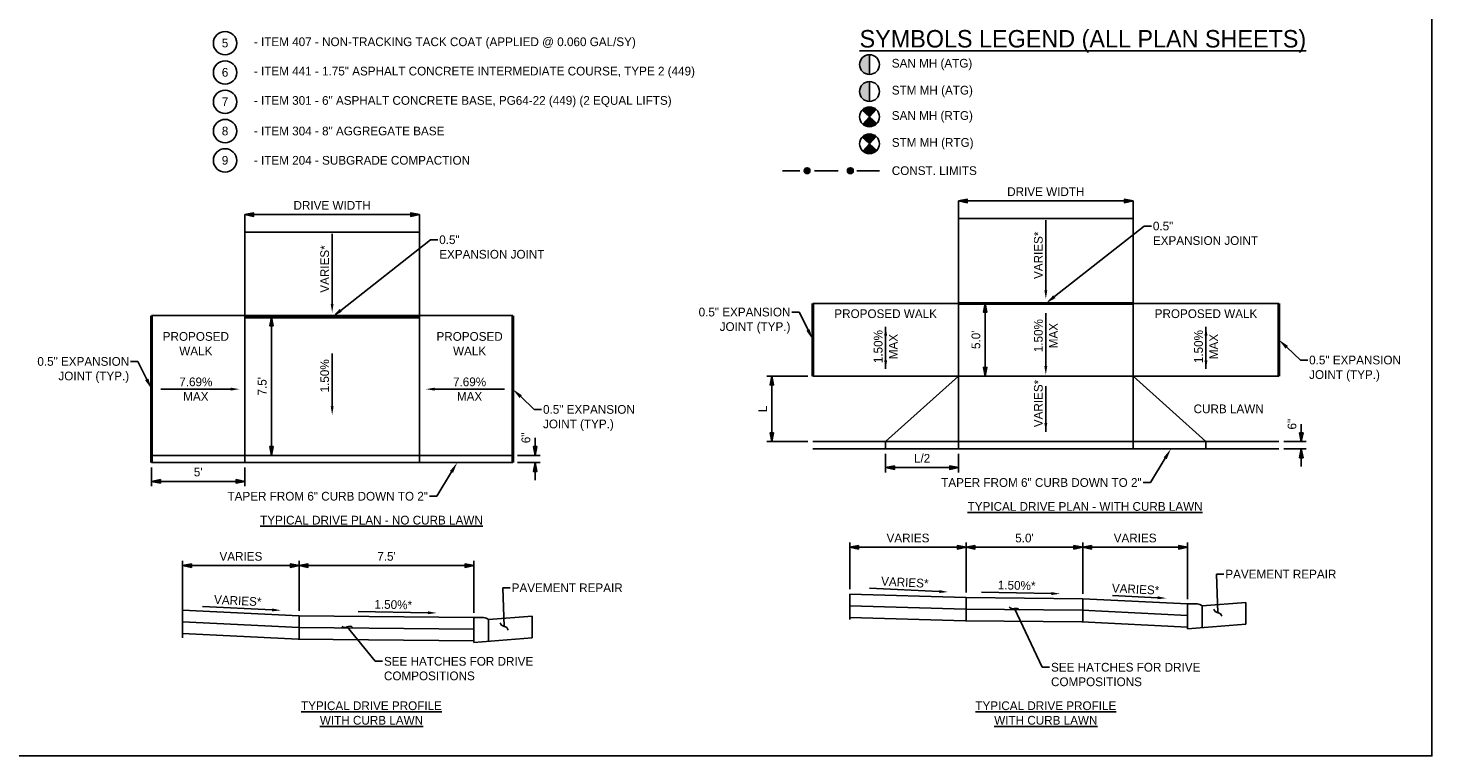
# Model space of a CAD drawing. Header units: feet. Extents: x 19045 to 19260, y 13883 to 14091.
# Tile 2 of 9: x 19076 to 19136, y 13883 to 13914. Entities that reach past the tile are written whole.
import ezdxf
from ezdxf import colors
from ezdxf.entities.mleader import LeaderData, LeaderLine
from ezdxf.math import Vec2, Vec3

# ---------------------------------------------------------------- set-up
doc = ezdxf.new("R2010")
doc.units = ezdxf.units.FT
doc.header["$MEASUREMENT"] = 0
for name, pattern in [('cl5', [25, 1.25, -1.25, 20, -1.25, 1.25]), ('constlimit', [0]), ('san', [0])]:
    doc.linetypes.add(name, pattern=pattern)
for name, color, linetype in [('CM_P_Sidewalk', 254, 'Continuous'), ('DR_P_Storm_Sewer', 151, 'Continuous'), ('PV_P_EOP', 7, 'Continuous'), ('PV_P_Text', 10, 'Continuous'), ('PV_X_Text', 7, 'Continuous'), ('RW_P_Const_Limits', 120, 'constlimit'), ('RW_X_CL_5', 6, 'cl5'), ('UT_P_Sanitary', 95, 'san')]:
    doc.layers.add(name, color=color, linetype=linetype)
doc.styles.add('Slanted-Normal', font='font31.shx', dxfattribs={"height": 0.125})
doc.styles.get("Standard").update_dxf_attribs({"font": 'font31.shx'})
doc.dimstyles.new('Dec-1  Slanted', dxfattribs={"dimtxt": 0.125, "dimasz": 0.125, "dimexe": 0.07, "dimexo": 0.07, "dimgap": 0.07, "dimtad": 1, "dimdec": 1, "dimzin": 3, "dimdsep": 46, "dimtxsty": 'Slanted-Normal', "dimblk": 'Dim1', "dimcen": 0, "dimclrd": 95, "dimclre": 95, "dimclrt": 7, "dimadec": 1, "dimazin": 3, "dimtfac": 1, "dimtdec": 1, "dimtix": 1, "dimtofl": 0, "dimtmove": 1, "dimatfit": 3, "dimldrblk": 'Dim1', "dimfxl": 1, "dimtolj": 1, "dimtzin": 0, "dimlwd": -1, "dimlwe": -1, "dimarcsym": 0})

# ---------------------------------------------------------------- blocks, each defined once
blk = doc.blocks.new('_Integral')
at = {"color": 0, "linetype": 'ByBlock', "lineweight": -2}
for centre, start, end in [((0.44, -0.09), 102, 168), ((-0.44, 0.09), 282, 348)]:
    blk.add_arc(centre, 0.454, start, end, dxfattribs=at)
blk = doc.blocks.new('Dim1')
h = blk.add_hatch(color=4)
h.dxf.hatch_style = 1
h.paths.add_polyline_path([(0, 0), (-1, -0.2), (-1, 0.2)])
at = {"color": 4}
blk.add_lwpolyline([(0, 0), (-1, -0.2), (-1, 0.2), (0, 0)], dxfattribs=at)
blk = doc.blocks.new('*D911')
at = {"layer": 'Defpoints', "color": 0, "transparency": 16777216}
for p in [(19116.266, 13891.869), (19111.266, 13889.863), (19116.266, 13889.713)]:
    blk.add_point(p, dxfattribs=at)
at = {"layer": 'PV_X_Text', "color": 95, "linetype": 'Continuous', "transparency": 16777216}
for p, q in [((19111.266, 13890.073), (19111.266, 13892.079)), ((19116.266, 13889.923), (19116.266, 13892.079)), ((19111.641, 13891.869), (19115.891, 13891.869))]:
    blk.add_line(p, q, dxfattribs=at)
at = {"layer": 'PV_X_Text', "color": 95, "transparency": 16777216, "xscale": 0.375, "yscale": 0.375, "zscale": 0.375, "rotation": 180}
blk.add_blockref('Dim1', (19111.266, 13891.869), dxfattribs=at)
at = {"layer": 'PV_X_Text', "color": 95, "transparency": 16777216, "xscale": 0.375, "yscale": 0.375, "zscale": 0.375}
blk.add_blockref('Dim1', (19116.266, 13891.869), dxfattribs=at)
at = {"layer": 'PV_X_Text', "color": 7, "transparency": 16777216, "insert": (19113.766, 13892.266), "char_height": 0.375, "attachment_point": 5, "style": 'Slanted-Normal'}
blk.add_mtext('\\A1;VARIES', dxfattribs=at)
blk = doc.blocks.new('*D912')
at = {"layer": 'Defpoints', "color": 0, "transparency": 16777216}
for p in [(19121.266, 13891.869), (19116.266, 13889.713), (19121.266, 13889.663)]:
    blk.add_point(p, dxfattribs=at)
at = {"layer": 'PV_X_Text', "color": 95, "linetype": 'Continuous', "transparency": 16777216}
for p, q in [((19116.266, 13889.923), (19116.266, 13892.079)), ((19121.266, 13889.873), (19121.266, 13892.079)), ((19116.641, 13891.869), (19120.891, 13891.869))]:
    blk.add_line(p, q, dxfattribs=at)
at = {"layer": 'PV_X_Text', "color": 95, "transparency": 16777216, "xscale": 0.375, "yscale": 0.375, "zscale": 0.375, "rotation": 180}
blk.add_blockref('Dim1', (19116.266, 13891.869), dxfattribs=at)
at = {"layer": 'PV_X_Text', "color": 95, "transparency": 16777216, "xscale": 0.375, "yscale": 0.375, "zscale": 0.375}
blk.add_blockref('Dim1', (19121.266, 13891.869), dxfattribs=at)
at = {"layer": 'PV_X_Text', "color": 7, "transparency": 16777216, "insert": (19118.766, 13892.266), "char_height": 0.375, "attachment_point": 5, "style": 'Slanted-Normal'}
blk.add_mtext("\\A1;5.0'", dxfattribs=at)
blk = doc.blocks.new('*D913')
at = {"layer": 'Defpoints', "color": 0, "transparency": 16777216}
for p in [(19125.766, 13891.869), (19121.266, 13889.663), (19125.766, 13889.438)]:
    blk.add_point(p, dxfattribs=at)
at = {"layer": 'PV_X_Text', "color": 95, "linetype": 'Continuous', "transparency": 16777216}
for p, q in [((19121.266, 13889.873), (19121.266, 13892.079)), ((19125.766, 13889.648), (19125.766, 13892.079)), ((19121.641, 13891.869), (19125.391, 13891.869))]:
    blk.add_line(p, q, dxfattribs=at)
at = {"layer": 'PV_X_Text', "color": 95, "transparency": 16777216, "xscale": 0.375, "yscale": 0.375, "zscale": 0.375, "rotation": 180}
blk.add_blockref('Dim1', (19121.266, 13891.869), dxfattribs=at)
at = {"layer": 'PV_X_Text', "color": 95, "transparency": 16777216, "xscale": 0.375, "yscale": 0.375, "zscale": 0.375}
blk.add_blockref('Dim1', (19125.766, 13891.869), dxfattribs=at)
at = {"layer": 'PV_X_Text', "color": 7, "transparency": 16777216, "insert": (19123.516, 13892.266), "char_height": 0.375, "attachment_point": 5, "style": 'Slanted-Normal'}
blk.add_mtext('\\A1;VARIES', dxfattribs=at)
blk = doc.blocks.new('*D914')
at = {"layer": 'Defpoints', "color": 0, "transparency": 16777216}
for p in [(19115.932, 13906.743), (19123.432, 13906.743), (19123.432, 13906.743)]:
    blk.add_point(p, dxfattribs=at)
at = {"layer": 'PV_X_Text', "color": 95, "linetype": 'Continuous', "transparency": 16777216}
blk.add_line((19116.307, 13906.743), (19123.057, 13906.743), dxfattribs=at)
at = {"layer": 'PV_X_Text', "color": 95, "transparency": 16777216, "xscale": 0.375, "yscale": 0.375, "zscale": 0.375, "rotation": 180}
blk.add_blockref('Dim1', (19115.932, 13906.743), dxfattribs=at)
at = {"layer": 'PV_X_Text', "color": 95, "transparency": 16777216, "xscale": 0.375, "yscale": 0.375, "zscale": 0.375}
blk.add_blockref('Dim1', (19123.432, 13906.743), dxfattribs=at)
at = {"layer": 'PV_X_Text', "color": 7, "transparency": 16777216, "insert": (19119.682, 13907.141), "char_height": 0.375, "attachment_point": 5, "style": 'Slanted-Normal'}
blk.add_mtext('\\A1;DRIVE WIDTH', dxfattribs=at)
blk = doc.blocks.new('*D915')
at = {"layer": 'Defpoints', "color": 0, "transparency": 16777216}
for p in [(19115.932, 13902.343), (19115.932, 13899.218), (19117.081, 13899.218)]:
    blk.add_point(p, dxfattribs=at)
at = {"layer": 'PV_X_Text', "color": 95, "linetype": 'Continuous', "transparency": 16777216}
for p, q in [((19116.142, 13902.343), (19117.291, 13902.343)), ((19117.081, 13901.968), (19117.081, 13899.593)), ((19116.142, 13899.218), (19117.291, 13899.218))]:
    blk.add_line(p, q, dxfattribs=at)
at = {"layer": 'PV_X_Text', "color": 95, "transparency": 16777216, "xscale": 0.375, "yscale": 0.375, "zscale": 0.375}
for p, rotation in [((19117.081, 13902.343), 90), ((19117.081, 13899.218), 270)]:
    blk.add_blockref('Dim1', p, dxfattribs=dict(at, rotation=rotation))
at = {"layer": 'PV_X_Text', "color": 7, "transparency": 16777216, "insert": (19116.683, 13900.781), "char_height": 0.375, "attachment_point": 5, "rotation": 90, "style": 'Slanted-Normal'}
blk.add_mtext("\\A1;5.0'", dxfattribs=at)
blk = doc.blocks.new('*D916')
at = {"layer": 'Defpoints', "color": 0, "transparency": 16777216}
for p in [(19109.682, 13899.218), (19107.921, 13896.406), (19109.682, 13896.406)]:
    blk.add_point(p, dxfattribs=at)
at = {"layer": 'PV_X_Text', "color": 95, "linetype": 'Continuous', "transparency": 16777216}
for p, q in [((19109.472, 13899.218), (19107.711, 13899.218)), ((19107.921, 13898.843), (19107.921, 13896.781)), ((19109.472, 13896.406), (19107.711, 13896.406))]:
    blk.add_line(p, q, dxfattribs=at)
at = {"layer": 'PV_X_Text', "color": 95, "transparency": 16777216, "xscale": 0.375, "yscale": 0.375, "zscale": 0.375}
for p, rotation in [((19107.921, 13899.218), 90), ((19107.921, 13896.406), 270)]:
    blk.add_blockref('Dim1', p, dxfattribs=dict(at, rotation=rotation))
at = {"layer": 'PV_X_Text', "color": 7, "transparency": 16777216, "insert": (19107.524, 13897.812), "char_height": 0.375, "attachment_point": 5, "rotation": 90, "style": 'Slanted-Normal'}
blk.add_mtext('\\A1;L', dxfattribs=at)
blk = doc.blocks.new('*D917')
at = {"layer": 'Defpoints', "color": 0, "transparency": 16777216}
for p in [(19129.682, 13896.406), (19129.682, 13896.093), (19130.648, 13896.093)]:
    blk.add_point(p, dxfattribs=at)
at = {"layer": 'PV_X_Text', "color": 95, "linetype": 'Continuous', "transparency": 16777216}
for p, q in [((19130.648, 13896.781), (19130.648, 13897.156)), ((19129.892, 13896.406), (19130.858, 13896.406)), ((19129.892, 13896.093), (19130.858, 13896.093)), ((19130.648, 13895.718), (19130.648, 13895.343))]:
    blk.add_line(p, q, dxfattribs=at)
at = {"layer": 'PV_X_Text', "color": 95, "transparency": 16777216, "xscale": 0.375, "yscale": 0.375, "zscale": 0.375}
for p, rotation in [((19130.648, 13896.406), 270), ((19130.648, 13896.093), 90)]:
    blk.add_blockref('Dim1', p, dxfattribs=dict(at, rotation=rotation))
at = {"layer": 'PV_X_Text', "color": 7, "transparency": 16777216, "insert": (19130.25, 13897.156), "char_height": 0.375, "attachment_point": 5, "rotation": 90, "style": 'Slanted-Normal'}
blk.add_mtext('\\A1;6"', dxfattribs=at)
blk = doc.blocks.new('*D918')
at = {"layer": 'Defpoints', "color": 0, "transparency": 16777216}
for p in [(19112.807, 13896.093), (19115.932, 13896.093), (19112.807, 13895.29)]:
    blk.add_point(p, dxfattribs=at)
at = {"layer": 'PV_X_Text', "color": 95, "linetype": 'Continuous', "transparency": 16777216}
for p, q in [((19112.807, 13895.883), (19112.807, 13895.08)), ((19115.932, 13895.883), (19115.932, 13895.08)), ((19115.557, 13895.29), (19113.182, 13895.29))]:
    blk.add_line(p, q, dxfattribs=at)
at = {"layer": 'PV_X_Text', "color": 95, "transparency": 16777216, "xscale": 0.375, "yscale": 0.375, "zscale": 0.375, "rotation": 180}
blk.add_blockref('Dim1', (19112.807, 13895.29), dxfattribs=at)
at = {"layer": 'PV_X_Text', "color": 95, "transparency": 16777216, "xscale": 0.375, "yscale": 0.375, "zscale": 0.375}
blk.add_blockref('Dim1', (19115.932, 13895.29), dxfattribs=at)
at = {"layer": 'PV_X_Text', "color": 7, "transparency": 16777216, "insert": (19114.37, 13895.688), "char_height": 0.375, "attachment_point": 5, "style": 'Slanted-Normal'}
blk.add_mtext('\\A1;L/2', dxfattribs=at)
blk = doc.blocks.new('*D919')
at = {"layer": 'Defpoints', "color": 0, "transparency": 16777216}
for p in [(19087.633, 13891.081), (19082.633, 13889.175), (19087.633, 13888.925)]:
    blk.add_point(p, dxfattribs=at)
at = {"layer": 'PV_X_Text', "color": 95, "linetype": 'Continuous', "transparency": 16777216}
for p, q in [((19082.633, 13889.385), (19082.633, 13891.291)), ((19083.008, 13891.081), (19087.258, 13891.081)), ((19087.633, 13889.135), (19087.633, 13891.291))]:
    blk.add_line(p, q, dxfattribs=at)
at = {"layer": 'PV_X_Text', "color": 95, "transparency": 16777216, "xscale": 0.375, "yscale": 0.375, "zscale": 0.375, "rotation": 180}
blk.add_blockref('Dim1', (19082.633, 13891.081), dxfattribs=at)
at = {"layer": 'PV_X_Text', "color": 95, "transparency": 16777216, "xscale": 0.375, "yscale": 0.375, "zscale": 0.375}
blk.add_blockref('Dim1', (19087.633, 13891.081), dxfattribs=at)
at = {"layer": 'PV_X_Text', "color": 7, "transparency": 16777216, "insert": (19085.133, 13891.478), "char_height": 0.375, "attachment_point": 5, "style": 'Slanted-Normal'}
blk.add_mtext('\\A1;VARIES', dxfattribs=at)
blk = doc.blocks.new('*D920')
at = {"layer": 'Defpoints', "color": 0, "transparency": 16777216}
for p in [(19095.133, 13891.081), (19087.633, 13888.925), (19095.133, 13888.85)]:
    blk.add_point(p, dxfattribs=at)
at = {"layer": 'PV_X_Text', "color": 95, "linetype": 'Continuous', "transparency": 16777216}
for p, q in [((19087.633, 13889.135), (19087.633, 13891.291)), ((19088.008, 13891.081), (19094.758, 13891.081)), ((19095.133, 13889.06), (19095.133, 13891.291))]:
    blk.add_line(p, q, dxfattribs=at)
at = {"layer": 'PV_X_Text', "color": 95, "transparency": 16777216, "xscale": 0.375, "yscale": 0.375, "zscale": 0.375, "rotation": 180}
blk.add_blockref('Dim1', (19087.633, 13891.081), dxfattribs=at)
at = {"layer": 'PV_X_Text', "color": 95, "transparency": 16777216, "xscale": 0.375, "yscale": 0.375, "zscale": 0.375}
blk.add_blockref('Dim1', (19095.133, 13891.081), dxfattribs=at)
at = {"layer": 'PV_X_Text', "color": 7, "transparency": 16777216, "insert": (19091.383, 13891.478), "char_height": 0.375, "attachment_point": 5, "style": 'Slanted-Normal'}
blk.add_mtext("\\A1;7.5'", dxfattribs=at)
blk = doc.blocks.new('*D921')
at = {"layer": 'Defpoints', "color": 0, "transparency": 16777216}
for p in [(19085.3, 13906.155), (19092.8, 13906.155), (19092.8, 13906.155)]:
    blk.add_point(p, dxfattribs=at)
at = {"layer": 'PV_X_Text', "color": 95, "linetype": 'Continuous', "transparency": 16777216}
blk.add_line((19085.675, 13906.155), (19092.425, 13906.155), dxfattribs=at)
at = {"layer": 'PV_X_Text', "color": 95, "transparency": 16777216, "xscale": 0.375, "yscale": 0.375, "zscale": 0.375, "rotation": 180}
blk.add_blockref('Dim1', (19085.3, 13906.155), dxfattribs=at)
at = {"layer": 'PV_X_Text', "color": 95, "transparency": 16777216, "xscale": 0.375, "yscale": 0.375, "zscale": 0.375}
blk.add_blockref('Dim1', (19092.8, 13906.155), dxfattribs=at)
at = {"layer": 'PV_X_Text', "color": 7, "transparency": 16777216, "insert": (19089.05, 13906.552), "char_height": 0.375, "attachment_point": 5, "style": 'Slanted-Normal'}
blk.add_mtext('\\A1;DRIVE WIDTH', dxfattribs=at)
blk = doc.blocks.new('*D922')
at = {"layer": 'Defpoints', "color": 0, "transparency": 16777216}
for p in [(19085.3, 13901.755), (19085.3, 13895.818), (19086.448, 13895.818)]:
    blk.add_point(p, dxfattribs=at)
at = {"layer": 'PV_X_Text', "color": 95, "linetype": 'Continuous', "transparency": 16777216}
for p, q in [((19085.51, 13901.755), (19086.658, 13901.755)), ((19086.448, 13901.38), (19086.448, 13896.193)), ((19085.51, 13895.818), (19086.658, 13895.818))]:
    blk.add_line(p, q, dxfattribs=at)
at = {"layer": 'PV_X_Text', "color": 95, "transparency": 16777216, "xscale": 0.375, "yscale": 0.375, "zscale": 0.375}
for p, rotation in [((19086.448, 13901.755), 90), ((19086.448, 13895.818), 270)]:
    blk.add_blockref('Dim1', p, dxfattribs=dict(at, rotation=rotation))
at = {"layer": 'PV_X_Text', "color": 7, "transparency": 16777216, "insert": (19086.05, 13898.786), "char_height": 0.375, "attachment_point": 5, "rotation": 90, "style": 'Slanted-Normal'}
blk.add_mtext("\\A1;7.5'", dxfattribs=at)
blk = doc.blocks.new('*D923')
at = {"layer": 'Defpoints', "color": 0, "transparency": 16777216}
for p in [(19096.8, 13895.818), (19096.8, 13895.505), (19097.765, 13895.505)]:
    blk.add_point(p, dxfattribs=at)
at = {"layer": 'PV_X_Text', "color": 95, "linetype": 'Continuous', "transparency": 16777216}
for p, q in [((19097.765, 13896.193), (19097.765, 13896.568)), ((19097.01, 13895.818), (19097.975, 13895.818)), ((19097.01, 13895.505), (19097.975, 13895.505)), ((19097.765, 13895.13), (19097.765, 13894.755))]:
    blk.add_line(p, q, dxfattribs=at)
at = {"layer": 'PV_X_Text', "color": 95, "transparency": 16777216, "xscale": 0.375, "yscale": 0.375, "zscale": 0.375}
for p, rotation in [((19097.765, 13895.818), 270), ((19097.765, 13895.505), 90)]:
    blk.add_blockref('Dim1', p, dxfattribs=dict(at, rotation=rotation))
at = {"layer": 'PV_X_Text', "color": 7, "transparency": 16777216, "insert": (19097.367, 13896.568), "char_height": 0.375, "attachment_point": 5, "rotation": 90, "style": 'Slanted-Normal'}
blk.add_mtext('\\A1;6"', dxfattribs=at)
blk = doc.blocks.new('*D924')
at = {"layer": 'Defpoints', "color": 0, "transparency": 16777216}
for p in [(19081.3, 13895.505), (19085.3, 13895.505), (19081.3, 13894.702)]:
    blk.add_point(p, dxfattribs=at)
at = {"layer": 'PV_X_Text', "color": 95, "linetype": 'Continuous', "transparency": 16777216}
for p, q in [((19081.3, 13895.295), (19081.3, 13894.492)), ((19085.3, 13895.295), (19085.3, 13894.492)), ((19084.925, 13894.702), (19081.675, 13894.702))]:
    blk.add_line(p, q, dxfattribs=at)
at = {"layer": 'PV_X_Text', "color": 95, "transparency": 16777216, "xscale": 0.375, "yscale": 0.375, "zscale": 0.375, "rotation": 180}
blk.add_blockref('Dim1', (19081.3, 13894.702), dxfattribs=at)
at = {"layer": 'PV_X_Text', "color": 95, "transparency": 16777216, "xscale": 0.375, "yscale": 0.375, "zscale": 0.375}
blk.add_blockref('Dim1', (19085.3, 13894.702), dxfattribs=at)
at = {"layer": 'PV_X_Text', "color": 7, "transparency": 16777216, "insert": (19083.3, 13895.099), "char_height": 0.375, "attachment_point": 5, "style": 'Slanted-Normal'}
blk.add_mtext("\\A1;5'", dxfattribs=at)

msp = doc.modelspace()

# ---------------------------------------------------------------- hatches: boundary and pattern name
at = {"layer": 'DR_P_Storm_Sewer'}
h = msp.add_hatch(color=1, dxfattribs=at)
h.dxf.hatch_style = 1
h.paths.add_polyline_path([(19112.113, 13911.867, 0.414214), (19111.689, 13911.443, 0.414214), (19112.113, 13911.018)])
h = msp.add_hatch(color=1, dxfattribs=at)
h.dxf.hatch_style = 1
edge = h.paths.add_edge_path()
edge.add_arc((19112.113, 13909.198), 0.424, 47.03313, 137.03313)
edge.add_line((19111.802, 13909.487), (19112.113, 13909.198))
edge.add_line((19112.113, 13909.198), (19112.402, 13909.508))
h = msp.add_hatch(color=1, dxfattribs=at)
h.dxf.hatch_style = 1
edge = h.paths.add_edge_path()
edge.add_line((19112.423, 13908.909), (19112.113, 13909.198))
edge.add_line((19112.113, 13909.198), (19111.824, 13908.887))
edge.add_arc((19112.113, 13909.198), 0.424, 227.03313, 317.03313)
at = {"layer": 'PV_P_Text'}
h = msp.add_hatch(color=256, dxfattribs=at)
h.dxf.hatch_style = 1
edge = h.paths.add_edge_path()
edge.add_arc((19109.434, 13908.041), 0.125, 0, 360)
h = msp.add_hatch(color=256, dxfattribs=at)
h.dxf.hatch_style = 1
edge = h.paths.add_edge_path()
edge.add_arc((19111.292, 13908.041), 0.125, 0, 360)
at = {"layer": 'UT_P_Sanitary'}
h = msp.add_hatch(color=3, dxfattribs=at)
h.dxf.hatch_style = 1
h.paths.add_polyline_path([(19112.113, 13913.024, 0.414214), (19111.689, 13912.6, 0.414214), (19112.113, 13912.175)])
h = msp.add_hatch(color=3, dxfattribs=at)
h.dxf.hatch_style = 1
edge = h.paths.add_edge_path()
edge.add_arc((19112.113, 13910.355), 0.424, 47.03313, 137.03313)
edge.add_line((19111.802, 13910.644), (19112.113, 13910.355))
edge.add_line((19112.113, 13910.355), (19112.402, 13910.665))
h = msp.add_hatch(color=3, dxfattribs=at)
h.dxf.hatch_style = 1
edge = h.paths.add_edge_path()
edge.add_line((19112.423, 13910.066), (19112.113, 13910.355))
edge.add_line((19112.113, 13910.355), (19111.824, 13910.044))
edge.add_arc((19112.113, 13910.355), 0.424, 227.03313, 317.03313)

# ---------------------------------------------------------------- linework, layer by layer
at = {"layer": 'CM_P_Sidewalk', "flags": 128}
for points in [[(19112.113, 13913.024), (19112.113, 13912.175)], [(19112.113, 13911.867), (19112.113, 13911.018)], [(19112.113, 13910.779), (19112.113, 13909.931)], [(19112.402, 13910.665), (19111.824, 13910.044)], [(19112.402, 13909.508), (19111.824, 13908.887)]]:
    msp.add_lwpolyline(points, dxfattribs=at)
at = {"layer": 'CM_P_Sidewalk'}
for points in [[(19112.423, 13910.066), (19111.802, 13910.644)], [(19112.423, 13908.909), (19111.802, 13909.487)]]:
    msp.add_lwpolyline(points, dxfattribs=at)
for centre in [(19112.113, 13912.6), (19112.113, 13911.443), (19112.113, 13910.355), (19112.113, 13909.198)]:
    msp.add_circle(centre, 0.424, dxfattribs=at)
at = {"layer": 'PV_P_EOP'}
for points in [[(19115.932, 13906.743), (19115.932, 13896.093)], [(19123.432, 13906.743), (19123.432, 13896.093)], [(19085.3, 13906.155), (19085.3, 13895.505)], [(19092.8, 13906.155), (19092.8, 13895.505)], [(19115.932, 13905.986), (19123.432, 13905.986)], [(19085.3, 13905.398), (19092.8, 13905.398)], [(19115.932, 13902.343), (19109.682, 13902.343)], [(19123.432, 13902.343), (19129.682, 13902.343)], [(19081.3, 13901.818), (19096.8, 13901.818)], [(19109.682, 13899.218), (19129.682, 13899.218)], [(19115.932, 13899.218), (19112.807, 13896.406), (19112.807, 13896.093)], [(19123.432, 13899.218), (19126.557, 13896.406), (19126.557, 13896.093)], [(19109.682, 13896.406), (19129.682, 13896.406)], [(19081.3, 13895.818), (19096.8, 13895.818)], [(19109.682, 13896.093), (19129.682, 13896.093)], [(19081.3, 13895.505), (19096.8, 13895.505)], [(19082.633, 13887.975), (19082.633, 13890.294)], [(19111.266, 13888.763), (19111.266, 13889.863)], [(19111.266, 13889.863), (19116.266, 13889.713), (19121.266, 13889.663), (19125.766, 13889.438)], [(19116.266, 13889.713), (19116.266, 13888.713)], [(19121.266, 13888.661), (19121.266, 13889.663)], [(19082.633, 13889.175), (19087.633, 13888.925), (19095.133, 13888.85)], [(19111.266, 13889.363), (19116.247, 13889.213), (19121.243, 13889.163), (19125.766, 13888.937)], [(19125.766, 13889.438), (19125.766, 13888.365)], [(19126.391, 13889.355), (19128.266, 13889.505)], [(19126.391, 13889.355), (19126.391, 13888.415)], [(19128.266, 13889.505), (19128.266, 13888.565)], [(19082.633, 13888.675), (19087.633, 13888.425), (19095.133, 13888.35)], [(19087.633, 13888.925), (19087.633, 13887.925)], [(19095.133, 13888.85), (19095.133, 13887.777)], [(19095.133, 13888.85), (19095.133, 13887.85)], [(19095.758, 13888.767), (19097.633, 13888.917)], [(19095.758, 13888.767), (19095.758, 13887.827)], [(19097.633, 13888.917), (19097.633, 13887.977)], [(19111.266, 13888.862), (19116.228, 13888.713), (19121.221, 13888.663), (19125.766, 13888.437)], [(19125.766, 13888.365), (19128.266, 13888.565)], [(19082.633, 13888.175), (19087.596, 13887.925), (19095.133, 13887.85)], [(19095.133, 13887.777), (19097.633, 13887.977)]]:
    msp.add_lwpolyline(points, dxfattribs=at)
at = {"layer": 'PV_P_EOP', "const_width": 0.125}
for points in [[(19109.682, 13902.343), (19109.682, 13899.218)], [(19115.932, 13902.343), (19123.432, 13902.343)], [(19129.682, 13902.343), (19129.682, 13899.218)], [(19081.3, 13901.818), (19081.3, 13895.505)], [(19085.3, 13901.755), (19092.8, 13901.755)], [(19096.8, 13901.818), (19096.8, 13895.505)]]:
    msp.add_lwpolyline(points, dxfattribs=at)
at = {"layer": 'PV_P_EOP'}
for points in [[(19126.391, 13889.355, 0.188257), (19126.179, 13889.438), (19125.766, 13889.438)], [(19095.758, 13888.767, 0.188257), (19095.546, 13888.85), (19095.133, 13888.85)]]:
    msp.add_lwpolyline(points, format="xyb", dxfattribs=at)
at = {"layer": 'PV_P_Text'}
for centre, radius in [((19084.453, 13913.52), 0.502), ((19084.453, 13912.26), 0.502), ((19084.453, 13911.001), 0.502), ((19084.453, 13909.742), 0.502), ((19084.453, 13908.483), 0.502), ((19109.434, 13908.041), 0.125), ((19111.292, 13908.041), 0.125)]:
    msp.add_circle(centre, radius, dxfattribs=at)
at = {"layer": 'PV_X_Text', "linetype": 'ByBlock', "lineweight": -2}
for points in [[(19089.05, 13905.324), (19089.05, 13902.323)], [(19119.682, 13905.912), (19119.682, 13902.911)], [(19119.682, 13901.923), (19119.682, 13899.651)], [(19112.807, 13901.337), (19112.807, 13899.529)], [(19126.557, 13901.337), (19126.557, 13899.529)], [(19089.05, 13900.197), (19089.05, 13897.925)], [(19081.699, 13898.661), (19084.7, 13898.661)], [(19096.45, 13898.661), (19093.449, 13898.661)], [(19112.112, 13890.12), (19115.11, 13889.97)], [(19116.92, 13889.943), (19119.92, 13889.883)], [(19122.549, 13889.799), (19124.482, 13889.702)], [(19083.48, 13889.332), (19086.477, 13889.182)], [(19090.162, 13889.117), (19093.163, 13889.057)]]:
    msp.add_lwpolyline(points, dxfattribs=at)
at = {"layer": 'PV_X_Text'}
msp.add_lwpolyline([(19119.682, 13898.793), (19119.682, 13896.831)], dxfattribs=at)
for points in [[(19119.62, 13902.911), (19119.682, 13902.536), (19119.745, 13902.911)], [(19088.987, 13902.323), (19089.05, 13901.948), (19089.112, 13902.323)], [(19112.745, 13900.962), (19112.807, 13901.337), (19112.87, 13900.962)], [(19126.495, 13900.962), (19126.557, 13901.337), (19126.62, 13900.962)], [(19112.745, 13899.904), (19112.807, 13899.529), (19112.87, 13899.904)], [(19126.495, 13899.904), (19126.557, 13899.529), (19126.62, 13899.904)], [(19119.62, 13899.651), (19119.682, 13899.276), (19119.745, 13899.651)], [(19084.7, 13898.724), (19085.075, 13898.661), (19084.7, 13898.599)], [(19093.449, 13898.724), (19093.074, 13898.661), (19093.449, 13898.599)], [(19088.987, 13897.925), (19089.05, 13897.55), (19089.112, 13897.925)], [(19119.62, 13897.206), (19119.682, 13896.831), (19119.745, 13897.206)], [(19115.113, 13890.032), (19115.484, 13889.951), (19115.107, 13889.907)], [(19119.921, 13889.946), (19120.295, 13889.876), (19119.919, 13889.821)], [(19124.485, 13889.765), (19124.857, 13889.684), (19124.479, 13889.64)], [(19086.48, 13889.244), (19086.852, 13889.163), (19086.474, 13889.119)], [(19093.164, 13889.12), (19093.538, 13889.05), (19093.161, 13888.995)]]:
    msp.add_solid(points, dxfattribs=at)
at = {"layer": 'RW_P_Const_Limits', "linetype": 'constlimit', "flags": 128}
for points in [[(19108.377, 13908.041), (19109.123, 13908.041)], [(19109.755, 13908.041), (19110.766, 13908.041)], [(19111.568, 13908.041), (19112.537, 13908.041)]]:
    msp.add_lwpolyline(points, dxfattribs=at)
at = {"layer": 'RW_X_CL_5', "linetype": 'ByBlock'}
msp.add_lwpolyline([(19045.13, 13945.16), (19045.13, 13882.91), (19136.254, 13882.91), (19136.254, 13945.16)], close=True, dxfattribs=at)

# ---------------------------------------------------------------- texts
at = {"layer": 'CM_P_Sidewalk', "char_height": 0.375, "attachment_point": 4}
for s, insert in [('SAN MH (ATG)', (19113.071, 13912.6)), ('STM MH (ATG)', (19113.071, 13911.443)), ('SAN MH (RTG)', (19113.071, 13910.355)), ('STM MH (RTG)', (19113.071, 13909.198)), ('CONST. LIMITS', (19113.071, 13908.041))]:
    msp.add_mtext_dynamic_manual_height_columns(s, width=13.5491, gutter_width=42, heights=[0], dxfattribs=dict(at, insert=insert))
at = {"layer": 'PV_P_EOP', "char_height": 0.375, "width": 29.24884, "attachment_point": 5, "style": 'Slanted-Normal'}
for s, insert in [('{\\LTYPICAL DRIVE PLAN - WITH CURB LAWN}', (19121.369, 13893.621)), ('{\\LTYPICAL DRIVE PLAN - NO CURB LAWN}', (19090.737, 13893.033)), ('{\\LTYPICAL DRIVE PROFILE\\PWITH CURB LAWN}', (19090.737, 13884.751)), ('{\\LTYPICAL DRIVE PROFILE\\PWITH CURB LAWN}', (19119.682, 13884.751))]:
    msp.add_mtext(s, dxfattribs=dict(at, insert=insert))
at = {"layer": 'PV_P_Text', "style": 'Slanted-Normal'}
for s, width, gutter_width, insert, char_height, attachment_point in [('{\\LSYMBOLS LEGEND (ALL PLAN SHEETS)}', 20.77058, 42, (19111.689, 13913.595), 0.74984, 4), ('5', 32.48137, 50.942, (19084.453, 13913.522), 0.375, 5), ('\\pxi-3,l4,t4;- ITEM 407 - NON-TRACKING TACK COAT (APPLIED @ 0.060 GAL/SY)', 32.48137, 50.942, (19085.316, 13913.522), 0.375, 4), ('6', 32.48137, 50.942, (19084.453, 13912.263), 0.375, 5), ('\\pxi-3,l4,t4;- ITEM 441 - 1.75" ASPHALT CONCRETE INTERMEDIATE COURSE, TYPE 2 (449)', 32.48137, 50.942, (19085.316, 13912.263), 0.375, 4), ('7', 32.48137, 50.942, (19084.453, 13911.003), 0.375, 5), ('\\pxi-3,l4,t4;- ITEM 301 - 6" ASPHALT CONCRETE BASE, PG64-22 (449) (2 EQUAL LIFTS)', 32.48137, 50.942, (19085.316, 13911.003), 0.375, 4), ('8', 32.48137, 50.942, (19084.453, 13909.744), 0.375, 5), ('\\pxi-3,l4,t4;- ITEM 304 - 8" AGGREGATE BASE', 32.48137, 50.942, (19085.316, 13909.744), 0.375, 4), ('9', 32.48137, 50.942, (19084.453, 13908.485), 0.375, 5), ('\\pxi-3,l4,t4;- ITEM 204 - SUBGRADE COMPACTION ', 32.48137, 50.942, (19085.316, 13908.485), 0.375, 4)]:
    msp.add_mtext_dynamic_manual_height_columns(s, width=width, gutter_width=gutter_width, heights=[0], dxfattribs=dict(at, insert=insert, char_height=char_height, attachment_point=attachment_point))
at = {"layer": 'PV_X_Text', "char_height": 0.375, "width": 2.18377, "attachment_point": 5, "style": 'Slanted-Normal'}
for s, insert, rotation in [('VARIES*', (19119.363, 13904.409), 90), ('VARIES*', (19088.73, 13903.82), 90), ('1.50%', (19112.488, 13900.489), 90), ('1.50%', (19119.363, 13900.959), 90), ('MAX', (19120.009, 13900.959), 90), ('1.50%', (19126.238, 13900.489), 90), ('MAX', (19113.134, 13900.489), 90), ('MAX', (19126.884, 13900.489), 90), ('1.50%', (19088.73, 13899.232), 90), ('VARIES*', (19119.363, 13898.045), 90), ('VARIES*', (19113.63, 13890.364), 357.13759), ('1.50%*', (19118.43, 13890.233), 358.85424), ('VARIES*', (19123.535, 13890.07), 357.13759), ('VARIES*', (19084.998, 13889.576), 357.13759), ('1.50%*', (19091.672, 13889.407), 358.85424)]:
    msp.add_mtext(s, dxfattribs=dict(at, insert=insert, rotation=rotation))
at = {"layer": 'PV_X_Text', "char_height": 0.375, "attachment_point": 5, "style": 'Slanted-Normal'}
for s, insert, width in [('PROPOSED WALK', (19112.807, 13901.899), 29.24884), ('PROPOSED WALK', (19126.557, 13901.899), 29.24884), ('PROPOSED \\PWALK', (19083.199, 13900.612), 29.24884), ('PROPOSED \\PWALK', (19094.949, 13900.612), 29.24884), ('7.69%\\PMAX', (19083.199, 13898.661), 2.18377), ('7.69%\\PMAX', (19094.949, 13898.661), 2.18377), ('CURB LAWN', (19127.529, 13897.812), 29.24884)]:
    msp.add_mtext(s, dxfattribs=dict(at, insert=insert, width=width))

# ---------------------------------------------------------------- dimensions: what is measured, and where the dimension line sits
at = {"layer": 'PV_X_Text'}
for base, p1, p2, text, picture, middle in [((19123.432, 13906.743), (19115.932, 13906.743), (19123.432, 13906.743), 'DRIVE WIDTH', '*D914', (19119.682, 13907.141)), ((19092.8, 13906.155), (19085.3, 13906.155), (19092.8, 13906.155), 'DRIVE WIDTH', '*D921', (19089.05, 13906.552)), ((19112.807, 13895.29), (19115.932, 13896.093), (19112.807, 13896.093), 'L/2', '*D918', (19114.37, 13895.688)), ((19081.3, 13894.702), (19085.3, 13895.505), (19081.3, 13895.505), "5'", '*D924', (19083.3, 13895.099)), ((19116.266, 13891.869), (19111.266, 13889.863), (19116.266, 13889.713), 'VARIES', '*D911', (19113.766, 13892.266)), ((19125.766, 13891.869), (19121.266, 13889.663), (19125.766, 13889.438), 'VARIES', '*D913', (19123.516, 13892.266)), ((19087.633, 13891.081), (19082.633, 13889.175), (19087.633, 13888.925), 'VARIES', '*D919', (19085.133, 13891.478))]:
    dim = msp.add_linear_dim(base=base, p1=p1, p2=p2, text=text, dimstyle='Dec-1  Slanted', override={"dimpost": "'"}, dxfattribs=at)
    dim.commit()
    dim.dimension.update_dxf_attribs({"geometry": picture, "text_midpoint": middle})
for base, p1, p2, text, picture, middle in [((19117.081, 13899.218), (19115.932, 13902.343), (19115.932, 13899.218), "5.0'", '*D915', (19116.683, 13900.781)), ((19086.448, 13895.818), (19085.3, 13901.755), (19085.3, 13895.818), "7.5'", '*D922', (19086.05, 13898.786)), ((19107.921, 13896.406), (19109.682, 13899.218), (19109.682, 13896.406), 'L', '*D916', (19107.524, 13897.812))]:
    dim = msp.add_linear_dim(base=base, p1=p1, p2=p2, angle=90, text=text, dimstyle='Dec-1  Slanted', override={"dimpost": "'"}, dxfattribs=at)
    dim.commit()
    dim.dimension.update_dxf_attribs({"geometry": picture, "text_midpoint": middle})
for base, p1, p2, picture, middle in [((19130.648, 13896.093), (19129.682, 13896.406), (19129.682, 13896.093), '*D917', (19130.648, 13897.156)), ((19097.765, 13895.505), (19096.8, 13895.818), (19096.8, 13895.505), '*D923', (19097.765, 13896.568))]:
    dim = msp.add_linear_dim(base=base, p1=p1, p2=p2, angle=90, text='6"', dimstyle='Dec-1  Slanted', override={"dimpost": "'"}, dxfattribs=at)
    dim.commit()
    dim.dimension.update_dxf_attribs({"geometry": picture, "text_midpoint": middle, "dimtype": 160})
for base, p1, p2, picture, middle in [((19121.266, 13891.869), (19116.266, 13889.713), (19121.266, 13889.663), '*D912', (19118.766, 13892.266)), ((19095.133, 13891.081), (19087.633, 13888.925), (19095.133, 13888.85), '*D920', (19091.383, 13891.478))]:
    dim = msp.add_linear_dim(base=base, p1=p1, p2=p2, dimstyle='Dec-1  Slanted', override={"dimpost": "'"}, dxfattribs=at)
    dim.commit()
    dim.dimension.update_dxf_attribs({"geometry": picture, "text_midpoint": middle})

# ---------------------------------------------------------------- leaders
ml = msp.add_multileader_mtext('Standard', dxfattribs=at)
ml.set_content('0.5" \\PEXPANSION JOINT', color=256)
ml.set_leader_properties()
ml.build(insert=Vec2(0, 0))
ml.multileader.update_dxf_attribs({"dogleg_length": 0.25, "arrow_head_size": 0.469})
ctx = ml.context
ctx.base_point, ctx.char_height, ctx.arrow_head_size, ctx.landing_gap_size, ctx.plane_origin = Vec3(19124.217, 13905.667), 0.375, 0.469, 0.0625, Vec3(19119.682, 13902.343)
notes = []
notes.append((ctx, [(0, (1, 1, 0), (19123.904, 13905.667), (1, 0), 0.312, [(0, [(19119.682, 13902.343)], 0, [])])]))
ctx.mtext.insert, ctx.mtext.flow_direction = Vec3(19124.279, 13905.854), 5
ml = msp.add_multileader_mtext('Standard', dxfattribs=at)
ml.set_content('0.5" \\PEXPANSION JOINT', color=256)
ml.set_leader_properties()
ml.build(insert=Vec2(0, 0))
ml.multileader.update_dxf_attribs({"dogleg_length": 0.25, "arrow_head_size": 0.469})
ctx = ml.context
ctx.base_point, ctx.char_height, ctx.arrow_head_size, ctx.landing_gap_size, ctx.plane_origin = Vec3(19093.584, 13905.078), 0.375, 0.469, 0.0625, Vec3(19089.05, 13901.755)
notes.append((ctx, [(0, (1, 1, 0), (19093.271, 13905.078), (1, 0), 0.312, [(0, [(19089.05, 13901.755)], 0, [])])]))
ctx.mtext.insert, ctx.mtext.flow_direction = Vec3(19093.646, 13905.266), 5
ml = msp.add_multileader_mtext('Standard', dxfattribs=at)
ml.set_content('0.5" EXPANSION\\PJOINT (TYP.)', color=256)
ml.set_leader_properties()
ml.build(insert=Vec2(0, 0))
ml.multileader.update_dxf_attribs({"dogleg_length": 0.25, "arrow_head_size": 0.469})
ctx = ml.context
ctx.base_point, ctx.char_height, ctx.arrow_head_size, ctx.landing_gap_size, ctx.plane_origin = Vec3(19104.285, 13901.971), 0.375, 0.469, 0.0625, Vec3(19109.682, 13900.781)
ctx.text_align_type = 2
notes.append((ctx, [(1, (1, 1, 0), (19109.095, 13901.971), (-1, 0), 0.312, [(0, [(19109.682, 13900.781)], 0, [])])]))
ctx.mtext.insert, ctx.mtext.alignment, ctx.mtext.flow_direction = Vec3(19108.72, 13902.159), 3, 5
ml = msp.add_multileader_mtext('Standard', dxfattribs=at)
ml.set_content('0.5" EXPANSION \\PJOINT (TYP.)', color=256)
ml.set_leader_properties()
ml.build(insert=Vec2(0, 0))
ml.multileader.update_dxf_attribs({"dogleg_length": 0.25, "arrow_head_size": 0.469})
ctx = ml.context
ctx.base_point, ctx.char_height, ctx.arrow_head_size, ctx.landing_gap_size, ctx.plane_origin = Vec3(19130.923, 13899.911), 0.375, 0.469, 0.0625, Vec3(19129.682, 13902.343)
notes.append((ctx, [(0, (1, 1, 0), (19130.61, 13899.911), (1, 0), 0.312, [(0, [(19129.682, 13900.781)], 0, [])])]))
ctx.mtext.insert, ctx.mtext.flow_direction = Vec3(19130.985, 13900.099), 5
ml = msp.add_multileader_mtext('Standard', dxfattribs=at)
ml.set_content('0.5" EXPANSION\\PJOINT (TYP.)', color=256)
ml.set_leader_properties()
ml.build(insert=Vec2(0, 0))
ml.multileader.update_dxf_attribs({"dogleg_length": 0.25, "arrow_head_size": 0.469})
ctx = ml.context
ctx.base_point, ctx.char_height, ctx.arrow_head_size, ctx.landing_gap_size, ctx.plane_origin = Vec3(19075.903, 13899.852), 0.375, 0.469, 0.0625, Vec3(19081.3, 13898.661)
ctx.text_align_type = 2
notes.append((ctx, [(1, (1, 1, 0), (19080.712, 13899.852), (-1, 0), 0.312, [(0, [(19081.3, 13898.661)], 0, [])])]))
ctx.mtext.insert, ctx.mtext.alignment, ctx.mtext.flow_direction = Vec3(19080.337, 13900.039), 3, 5
ml = msp.add_multileader_mtext('Standard', dxfattribs=at)
ml.set_content('0.5" EXPANSION \\PJOINT (TYP.)', color=256)
ml.set_leader_properties()
ml.build(insert=Vec2(0, 0))
ml.multileader.update_dxf_attribs({"dogleg_length": 0.25, "arrow_head_size": 0.469})
ctx = ml.context
ctx.base_point, ctx.char_height, ctx.arrow_head_size, ctx.landing_gap_size, ctx.plane_origin = Vec3(19098.04, 13897.792), 0.375, 0.469, 0.0625, Vec3(19096.8, 13900.224)
notes.append((ctx, [(0, (1, 1, 0), (19097.727, 13897.792), (1, 0), 0.312, [(0, [(19096.8, 13898.661)], 0, [])])]))
ctx.mtext.insert, ctx.mtext.flow_direction = Vec3(19098.102, 13897.979), 5
ml = msp.add_multileader_mtext('Standard', dxfattribs=at)
ml.set_content('TAPER FROM 6" CURB DOWN TO 2"', color=256)
ml.set_leader_properties()
ml.build(insert=Vec2(0, 0))
ml.multileader.update_dxf_attribs({"dogleg_length": 0.25, "arrow_head_size": 0.469})
ctx = ml.context
ctx.base_point, ctx.char_height, ctx.arrow_head_size, ctx.landing_gap_size, ctx.plane_origin = Vec3(19114.252, 13894.651), 0.375, 0.469, 0.0625, Vec3(19125.05, 13896.093)
ctx.text_align_type = 2
notes.append((ctx, [(1, (1, 1, 0), (19124.169, 13894.651), (-1, 0), 0.312, [(0, [(19125.05, 13896.093)], 0, [])])]))
ctx.mtext.insert, ctx.mtext.alignment, ctx.mtext.flow_direction = Vec3(19123.794, 13894.839), 3, 5
ml = msp.add_multileader_mtext('Standard', dxfattribs=at)
ml.set_content('TAPER FROM 6" CURB DOWN TO 2"', color=256)
ml.set_leader_properties()
ml.build(insert=Vec2(0, 0))
ml.multileader.update_dxf_attribs({"dogleg_length": 0.25, "arrow_head_size": 0.469})
ctx = ml.context
ctx.base_point, ctx.char_height, ctx.arrow_head_size, ctx.landing_gap_size, ctx.plane_origin = Vec3(19083.62, 13894.063), 0.375, 0.469, 0.0625, Vec3(19094.417, 13895.505)
ctx.text_align_type = 2
notes.append((ctx, [(1, (1, 1, 0), (19093.536, 13894.063), (-1, 0), 0.312, [(0, [(19094.417, 13895.505)], 0, [])])]))
ctx.mtext.insert, ctx.mtext.alignment, ctx.mtext.flow_direction = Vec3(19093.161, 13894.25), 3, 5
ml = msp.add_multileader_mtext('Standard', dxfattribs=at)
ml.set_content('PAVEMENT REPAIR', color=256)
ml.set_leader_properties()
ml.set_arrow_properties(name='INTEGRAL')
ml.build(insert=Vec2(0, 0))
ml.multileader.update_dxf_attribs({"dogleg_length": 0.25, "arrow_head_size": 0.469})
ctx = ml.context
ctx.base_point, ctx.char_height, ctx.arrow_head_size, ctx.landing_gap_size, ctx.plane_origin = Vec3(19127.326, 13890.719), 0.375, 0.469, 0.0625, Vec3(19127.065, 13889.062)
notes.append((ctx, [(0, (1, 1, 0), (19127.013, 13890.719), (1, 0), 0.312, [(0, [(19127.065, 13889.062)], 0, [])])]))
ctx.mtext.insert, ctx.mtext.flow_direction = Vec3(19127.388, 13890.906), 5
ml = msp.add_multileader_mtext('Standard', dxfattribs=at)
ml.set_content('PAVEMENT REPAIR', color=256)
ml.set_leader_properties()
ml.set_arrow_properties(name='INTEGRAL')
ml.build(insert=Vec2(0, 0))
ml.multileader.update_dxf_attribs({"dogleg_length": 0.25, "arrow_head_size": 0.469})
ctx = ml.context
ctx.base_point, ctx.char_height, ctx.arrow_head_size, ctx.landing_gap_size, ctx.plane_origin = Vec3(19096.693, 13890.131), 0.375, 0.469, 0.0625, Vec3(19096.432, 13888.473)
notes.append((ctx, [(0, (1, 1, 0), (19096.381, 13890.131), (1, 0), 0.312, [(0, [(19096.432, 13888.473)], 0, [])])]))
ctx.mtext.insert, ctx.mtext.flow_direction = Vec3(19096.756, 13890.318), 5
ml = msp.add_multileader_mtext('Standard', dxfattribs=at)
ml.set_content('SEE HATCHES FOR DRIVE\\PCOMPOSITIONS', color=256)
ml.set_leader_properties()
ml.set_arrow_properties(name='INTEGRAL')
ml.build(insert=Vec2(0, 0))
ml.multileader.update_dxf_attribs({"dogleg_length": 0.25, "arrow_head_size": 0.469})
ctx = ml.context
ctx.base_point, ctx.char_height, ctx.arrow_head_size, ctx.landing_gap_size, ctx.plane_origin = Vec3(19119.843, 13886.72), 0.375, 0.469, 0.0625, Vec3(19118.763, 13889.048)
notes.append((ctx, [(1, (1, 1, 0), (19119.531, 13886.72), (1, 0), 0.312, [(0, [(19118.331, 13889.24)], 0, [])])]))
ctx.mtext.insert, ctx.mtext.flow_direction = Vec3(19119.906, 13886.907), 5
ml = msp.add_multileader_mtext('Standard', dxfattribs=at)
ml.set_content('SEE HATCHES FOR DRIVE\\PCOMPOSITIONS', color=256)
ml.set_leader_properties()
ml.set_arrow_properties(name='INTEGRAL')
ml.build(insert=Vec2(0, 0))
ml.multileader.update_dxf_attribs({"dogleg_length": 0.25, "arrow_head_size": 0.469})
ctx = ml.context
ctx.base_point, ctx.char_height, ctx.arrow_head_size, ctx.landing_gap_size, ctx.plane_origin = Vec3(19091.211, 13886.974), 0.375, 0.469, 0.0625, Vec3(19090.13, 13888.26)
notes.append((ctx, [(1, (1, 1, 0), (19090.898, 13886.974), (1, 0), 0.312, [(0, [(19089.698, 13888.451)], 0, [])])]))
ctx.mtext.insert, ctx.mtext.flow_direction = Vec3(19091.273, 13887.161), 5
for ctx, leaders in notes:
    for number, flags, end, landing, length, lines in leaders:
        leader = LeaderData()
        leader.index, (leader.has_last_leader_line, leader.has_dogleg_vector, leader.attachment_direction) = number, flags
        leader.last_leader_point, leader.dogleg_vector, leader.dogleg_length = Vec3(end), Vec3(landing), length
        for number, points, colour, breaks in lines:
            line = LeaderLine()
            line.index, line.vertices, line.color, line.breaks = number, Vec3.list(points), colors.encode_raw_color(colour), breaks
            leader.lines.append(line)
        ctx.leaders.append(leader)

doc.saveas('drawing.dxf')
